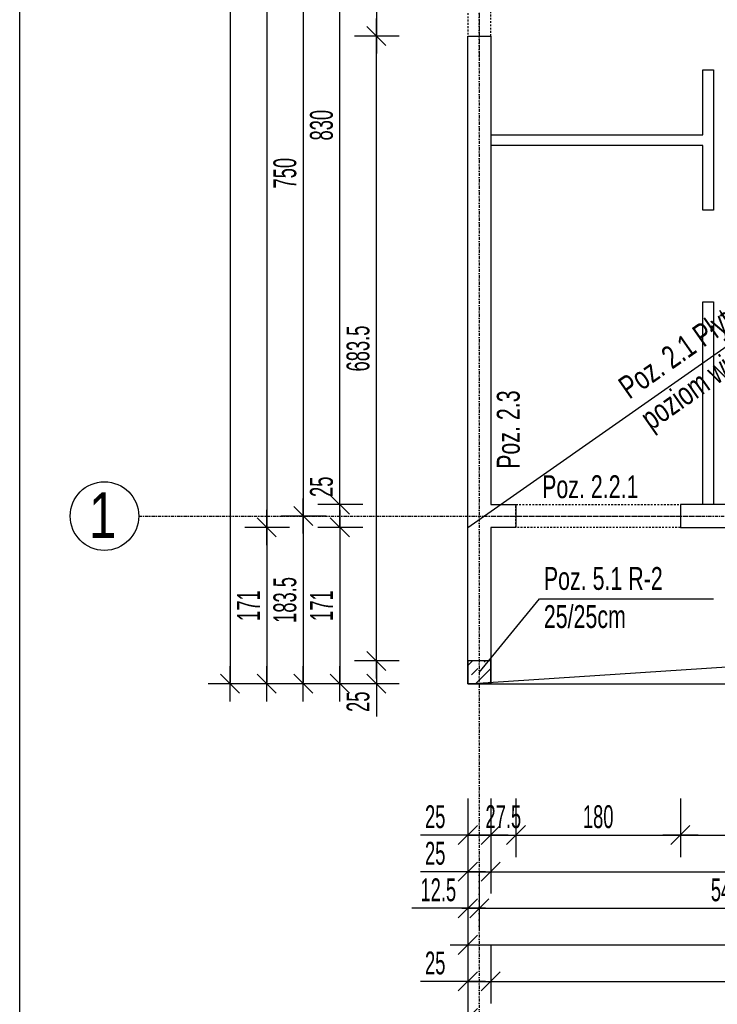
# Model space of a CAD drawing. Header units: millimetres. Extents: x 4959 to 18685, y -2779 to 1721.
# Tile 7 of 41: x 4959 to 5722, y -1278 to -201. Entities that reach past the tile are written whole.
import ezdxf

# ---------------------------------------------------------------- set-up
doc = ezdxf.new("R2010")
doc.units = ezdxf.units.MM
doc.header["$LTSCALE"] = 10
doc.linetypes.add('MO', pattern=[0.7, 0.35, -0.17, 0.01, -0.17])
doc.linetypes.add('MP', pattern=[0.36, 0.2, -0.16])
doc.layers.add('BA_obw', color=230, linetype='Continuous', plot=False)
for name, color, linetype in [('BA_szr', 1, 'Continuous'), ('BA_txs', 2, 'Continuous'), ('BA_wym', 1, 'Continuous'), ('BD_lpm', 1, 'MP'), ('BD_osm', 1, 'MO'), ('BD_txs', 2, 'Continuous'), ('BD_wic', 1, 'Continuous'), ('BD_wig', 3, 'Continuous'), ('BZ_odn', 1, 'Continuous'), ('BZ_txs', 2, 'Continuous')]:
    doc.layers.add(name, color=color, linetype=linetype)
doc.styles.add('BIKTS', font='bikromsw.shx', dxfattribs={"width": 0.8})
doc.styles.add('BIKWYM', font='bikromsw.shx', dxfattribs={"width": 0.6})
doc.dimstyles.new('BA_KR_100_cm', dxfattribs={"dimtxt": 25, "dimasz": 1.666667, "dimexe": 24, "dimexo": 0, "dimgap": 0, "dimtad": 0, "dimdec": 1, "dimrnd": 0.5, "dimzin": 9, "dimdsep": 46, "dimtxsty": 'BIKWYM', "dimblk": 'WYM-KR', "dimcen": 0, "dimdle": 20, "dimclrd": 256, "dimclre": 256, "dimclrt": 2, "dimadec": 0, "dimazin": 0, "dimtfac": 0.033333, "dimtdec": 1, "dimtmove": 0, "dimatfit": 3, "dimldrblk": 'WYM-KR', "dimfxl": 25, "dimfxlon": 1, "dimtvp": 0.8, "dimtolj": 1, "dimarcsym": 0})
doc.dimstyles.new('BZ_ST_100_cm', dxfattribs={"dimtxt": 25, "dimasz": 1.666667, "dimexe": 24, "dimexo": 0, "dimgap": 0, "dimtad": 0, "dimdec": 1, "dimrnd": 0.5, "dimdsep": 46, "dimtxsty": 'BIKWYM', "dimblk": 'WYM-ST', "dimcen": 0, "dimdle": 20, "dimclrd": 256, "dimclre": 256, "dimclrt": 7, "dimadec": 0, "dimazin": 0, "dimtfac": 0.033333, "dimtdec": 1, "dimtix": 1, "dimtmove": 2, "dimatfit": 3, "dimldrblk": 'WYM-ST', "dimfxl": 25, "dimfxlon": 1, "dimtvp": 0.8, "dimtolj": 1, "dimtzin": 0, "dimarcsym": 0})

# ---------------------------------------------------------------- blocks, each defined once
blk = doc.blocks.new('WYM-ST')
blk.add_hatch(color=256).paths.add_polyline_path([(-13, 2.88), (0, 0), (-13, -2.88)])
blk.add_lwpolyline([(0, 0), (-13, 2.88), (-13, -2.88), (0, 0)])
blk = doc.blocks.new('WYM-KR')
at = {"linetype": 'ByBlock'}
blk.add_line((11.52, 0), (-11.52, 0), dxfattribs=at)
at = {"color": 7, "linetype": 'ByBlock'}
blk.add_line((6.24, 6.24), (-6.24, -6.24), dxfattribs=at)
blk = doc.blocks.new('*D105')
at = {"layer": 'BA_wym', "lineweight": -2}
for p, q in [((5449.4, -1052.6), (5449.4, -1116.6)), ((5474.4, -1052.6), (5474.4, -1116.6)), ((5447.8, -1092.6), (5397.5, -1092.6)), ((5449.4, -1092.6), (5474.4, -1092.6)), ((5476.1, -1092.6), (5477.8, -1092.6))]:
    blk.add_line(p, q, dxfattribs=at)
at = {"layer": 'Defpoints', "color": 0}
for p in [(5449.4, -927.1), (5474.4, -927.1), (5474.4, -1092.6)]:
    blk.add_point(p, dxfattribs=at)
at = {"layer": 'BA_wym', "lineweight": -2, "xscale": 1.666666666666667, "yscale": 1.666666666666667, "zscale": 1.666666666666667}
blk.add_blockref('WYM-KR', (5449.4, -1092.6), dxfattribs=at)
at = {"layer": 'BA_wym', "lineweight": -2, "xscale": 1.666666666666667, "yscale": 1.666666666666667, "zscale": 1.666666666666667, "rotation": 180}
blk.add_blockref('WYM-KR', (5474.4, -1092.6), dxfattribs=at)
at = {"layer": 'BA_wym', "color": 2, "insert": (5413.7, -1072.6), "char_height": 25, "attachment_point": 5, "style": 'BIKWYM'}
blk.add_mtext('\\A1;25', dxfattribs=at)
blk = doc.blocks.new('*D106')
at = {"layer": 'BA_wym', "lineweight": -2}
for p, q in [((5474.4, -1052.6), (5474.4, -1116.6)), ((5502, -1052.6), (5502, -1116.6)), ((5472.8, -1092.6), (5471.1, -1092.6)), ((5474.4, -1092.6), (5502, -1092.6)), ((5503.6, -1092.6), (5505.3, -1092.6))]:
    blk.add_line(p, q, dxfattribs=at)
at = {"layer": 'Defpoints', "color": 0}
for p in [(5502, -756.1), (5474.4, -927.1), (5502, -1092.6)]:
    blk.add_point(p, dxfattribs=at)
at = {"layer": 'BA_wym', "lineweight": -2, "xscale": 1.666666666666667, "yscale": 1.666666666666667, "zscale": 1.666666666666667}
blk.add_blockref('WYM-KR', (5474.4, -1092.6), dxfattribs=at)
at = {"layer": 'BA_wym', "lineweight": -2, "xscale": 1.666666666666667, "yscale": 1.666666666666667, "zscale": 1.666666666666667, "rotation": 180}
blk.add_blockref('WYM-KR', (5502, -1092.6), dxfattribs=at)
at = {"layer": 'BA_wym', "color": 2, "insert": (5488.2, -1072.6), "char_height": 25, "attachment_point": 5, "style": 'BIKWYM'}
blk.add_mtext('\\A1;27.5', dxfattribs=at)
blk = doc.blocks.new('*D107')
at = {"layer": 'BA_wym', "lineweight": -2}
for p, q in [((5502, -1052.6), (5502, -1116.6)), ((5682, -1052.6), (5682, -1116.6)), ((5503.6, -1092.6), (5680.3, -1092.6))]:
    blk.add_line(p, q, dxfattribs=at)
at = {"layer": 'Defpoints', "color": 0}
for p in [(5502, -756.1), (5682, -756.1), (5682, -1092.6)]:
    blk.add_point(p, dxfattribs=at)
at = {"layer": 'BA_wym', "lineweight": -2, "xscale": 1.666666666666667, "yscale": 1.666666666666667, "zscale": 1.666666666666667, "rotation": 180}
blk.add_blockref('WYM-KR', (5502, -1092.6), dxfattribs=at)
at = {"layer": 'BA_wym', "lineweight": -2, "xscale": 1.666666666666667, "yscale": 1.666666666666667, "zscale": 1.666666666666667}
blk.add_blockref('WYM-KR', (5682, -1092.6), dxfattribs=at)
at = {"layer": 'BA_wym', "color": 2, "insert": (5592, -1072.6), "char_height": 25, "attachment_point": 5, "style": 'BIKWYM'}
blk.add_mtext('\\A1;180', dxfattribs=at)
blk = doc.blocks.new('*D108')
at = {"layer": 'BA_wym', "lineweight": -2}
for p, q in [((5682, -1052.6), (5682, -1116.6)), ((5892, -1052.6), (5892, -1116.6)), ((5683.6, -1092.6), (5890.3, -1092.6))]:
    blk.add_line(p, q, dxfattribs=at)
at = {"layer": 'Defpoints', "color": 0}
for p in [(5682, -756.1), (5892, -756.1), (5892, -1092.6)]:
    blk.add_point(p, dxfattribs=at)
at = {"layer": 'BA_wym', "lineweight": -2, "xscale": 1.666666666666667, "yscale": 1.666666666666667, "zscale": 1.666666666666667, "rotation": 180}
blk.add_blockref('WYM-KR', (5682, -1092.6), dxfattribs=at)
at = {"layer": 'BA_wym', "lineweight": -2, "xscale": 1.666666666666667, "yscale": 1.666666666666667, "zscale": 1.666666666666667}
blk.add_blockref('WYM-KR', (5892, -1092.6), dxfattribs=at)
at = {"layer": 'BA_wym', "color": 2, "insert": (5787, -1072.6), "char_height": 25, "attachment_point": 5, "style": 'BIKWYM'}
blk.add_mtext('\\A1;210', dxfattribs=at)
blk = doc.blocks.new('*D128')
at = {"layer": 'BA_wym', "lineweight": -2}
for p, q in [((5449.4, -1092.6), (5449.4, -1156.6)), ((5474.4, -1092.6), (5474.4, -1156.6)), ((5447.8, -1132.6), (5397.5, -1132.6)), ((5449.4, -1132.6), (5474.4, -1132.6)), ((5476.1, -1132.6), (5477.8, -1132.6))]:
    blk.add_line(p, q, dxfattribs=at)
at = {"layer": 'Defpoints', "color": 0}
for p in [(5449.4, -927.1), (5474.4, -927.1), (5474.4, -1132.6)]:
    blk.add_point(p, dxfattribs=at)
at = {"layer": 'BA_wym', "lineweight": -2, "xscale": 1.666666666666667, "yscale": 1.666666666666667, "zscale": 1.666666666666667}
blk.add_blockref('WYM-KR', (5449.4, -1132.6), dxfattribs=at)
at = {"layer": 'BA_wym', "lineweight": -2, "xscale": 1.666666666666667, "yscale": 1.666666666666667, "zscale": 1.666666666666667, "rotation": 180}
blk.add_blockref('WYM-KR', (5474.4, -1132.6), dxfattribs=at)
at = {"layer": 'BA_wym', "color": 2, "insert": (5413.7, -1112.6), "char_height": 25, "attachment_point": 5, "style": 'BIKWYM'}
blk.add_mtext('\\A1;25', dxfattribs=at)
blk = doc.blocks.new('*D129')
at = {"layer": 'BA_wym', "lineweight": -2}
for p, q in [((5474.4, -1092.6), (5474.4, -1156.6)), ((6139.4, -1092.6), (6139.4, -1156.6)), ((5476.1, -1132.6), (6137.8, -1132.6))]:
    blk.add_line(p, q, dxfattribs=at)
at = {"layer": 'Defpoints', "color": 0}
for p in [(6139.4, -731.1), (5474.4, -927.1), (6139.4, -1132.6)]:
    blk.add_point(p, dxfattribs=at)
at = {"layer": 'BA_wym', "lineweight": -2, "xscale": 1.666666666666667, "yscale": 1.666666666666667, "zscale": 1.666666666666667, "rotation": 180}
blk.add_blockref('WYM-KR', (5474.4, -1132.6), dxfattribs=at)
at = {"layer": 'BA_wym', "lineweight": -2, "xscale": 1.666666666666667, "yscale": 1.666666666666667, "zscale": 1.666666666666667}
blk.add_blockref('WYM-KR', (6139.4, -1132.6), dxfattribs=at)
at = {"layer": 'BA_wym', "color": 2, "insert": (5806.9, -1112.6), "char_height": 25, "attachment_point": 5, "style": 'BIKWYM'}
blk.add_mtext('\\A1;665', dxfattribs=at)
blk = doc.blocks.new('*D137')
at = {"layer": 'BA_wym', "lineweight": -2}
for p, q in [((5449.4, -1132.6), (5449.4, -1196.6)), ((5461.9, -1132.6), (5461.9, -1196.6)), ((5447.8, -1172.6), (5388, -1172.6)), ((5449.4, -1172.6), (5461.9, -1172.6)), ((5463.6, -1172.6), (5465.3, -1172.6))]:
    blk.add_line(p, q, dxfattribs=at)
at = {"layer": 'Defpoints', "color": 0}
for p in [(5449.4, -927.1), (5461.9, -927.1), (5461.9, -1172.6)]:
    blk.add_point(p, dxfattribs=at)
at = {"layer": 'BA_wym', "lineweight": -2, "xscale": 1.666666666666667, "yscale": 1.666666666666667, "zscale": 1.666666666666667}
blk.add_blockref('WYM-KR', (5449.4, -1172.6), dxfattribs=at)
at = {"layer": 'BA_wym', "lineweight": -2, "xscale": 1.666666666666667, "yscale": 1.666666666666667, "zscale": 1.666666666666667, "rotation": 180}
blk.add_blockref('WYM-KR', (5461.9, -1172.6), dxfattribs=at)
at = {"layer": 'BA_wym', "color": 2, "insert": (5417.1, -1152.6), "char_height": 25, "attachment_point": 5, "style": 'BIKWYM'}
blk.add_mtext('\\A1;12.5', dxfattribs=at)
blk = doc.blocks.new('*D138')
at = {"layer": 'BA_wym', "lineweight": -2}
for p, q in [((5461.9, -1132.6), (5461.9, -1196.6)), ((6001.9, -1132.6), (6001.9, -1196.6)), ((5463.6, -1172.6), (6000.3, -1172.6))]:
    blk.add_line(p, q, dxfattribs=at)
at = {"layer": 'Defpoints', "color": 0}
for p in [(6001.9, -756.1), (5461.9, -927.1), (6001.9, -1172.6)]:
    blk.add_point(p, dxfattribs=at)
at = {"layer": 'BA_wym', "lineweight": -2, "xscale": 1.666666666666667, "yscale": 1.666666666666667, "zscale": 1.666666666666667, "rotation": 180}
blk.add_blockref('WYM-KR', (5461.9, -1172.6), dxfattribs=at)
at = {"layer": 'BA_wym', "lineweight": -2, "xscale": 1.666666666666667, "yscale": 1.666666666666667, "zscale": 1.666666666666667}
blk.add_blockref('WYM-KR', (6001.9, -1172.6), dxfattribs=at)
at = {"layer": 'BA_wym', "color": 2, "insert": (5731.9, -1152.6), "char_height": 25, "attachment_point": 5, "style": 'BIKWYM'}
blk.add_mtext('\\A1;540', dxfattribs=at)
blk = doc.blocks.new('*D145')
at = {"layer": 'BA_wym', "lineweight": -2}
for p, q in [((5449.4, -1172.6), (5449.4, -1236.6)), ((6151.9, -1172.6), (6151.9, -1236.6)), ((5451.1, -1212.6), (6150.3, -1212.6))]:
    blk.add_line(p, q, dxfattribs=at)
at = {"layer": 'Defpoints', "color": 0}
for p in [(6151.9, -890.1), (5449.4, -927.1), (6151.9, -1212.6)]:
    blk.add_point(p, dxfattribs=at)
at = {"layer": 'BA_wym', "lineweight": -2, "xscale": 1.666666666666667, "yscale": 1.666666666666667, "zscale": 1.666666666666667, "rotation": 180}
blk.add_blockref('WYM-KR', (5449.4, -1212.6), dxfattribs=at)
at = {"layer": 'BA_wym', "lineweight": -2, "xscale": 1.666666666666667, "yscale": 1.666666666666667, "zscale": 1.666666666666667}
blk.add_blockref('WYM-KR', (6151.9, -1212.6), dxfattribs=at)
at = {"layer": 'BA_wym', "color": 2, "insert": (5800.7, -1192.6), "char_height": 25, "attachment_point": 5, "style": 'BIKWYM'}
blk.add_mtext('\\A1;702.5', dxfattribs=at)
blk = doc.blocks.new('*D149')
at = {"layer": 'BA_wym', "lineweight": -2}
for p, q in [((5449.4, -1212.6), (5449.4, -1276.6)), ((5474.4, -1212.6), (5474.4, -1276.6)), ((5447.8, -1252.6), (5397.5, -1252.6)), ((5449.4, -1252.6), (5474.4, -1252.6)), ((5476.1, -1252.6), (5477.8, -1252.6))]:
    blk.add_line(p, q, dxfattribs=at)
at = {"layer": 'Defpoints', "color": 0}
for p in [(5449.4, -927.1), (5474.4, -927.1), (5474.4, -1252.6)]:
    blk.add_point(p, dxfattribs=at)
at = {"layer": 'BA_wym', "lineweight": -2, "xscale": 1.666666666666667, "yscale": 1.666666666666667, "zscale": 1.666666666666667}
blk.add_blockref('WYM-KR', (5449.4, -1252.6), dxfattribs=at)
at = {"layer": 'BA_wym', "lineweight": -2, "xscale": 1.666666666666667, "yscale": 1.666666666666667, "zscale": 1.666666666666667, "rotation": 180}
blk.add_blockref('WYM-KR', (5474.4, -1252.6), dxfattribs=at)
at = {"layer": 'BA_wym', "color": 2, "insert": (5413.7, -1232.6), "char_height": 25, "attachment_point": 5, "style": 'BIKWYM'}
blk.add_mtext('\\A1;25', dxfattribs=at)
blk = doc.blocks.new('*D150')
at = {"layer": 'BA_wym', "lineweight": -2}
for p, q in [((5474.4, -1212.6), (5474.4, -1276.6)), ((8029.4, -1212.6), (8029.4, -1276.6)), ((5476.1, -1252.6), (8027.8, -1252.6))]:
    blk.add_line(p, q, dxfattribs=at)
at = {"layer": 'Defpoints', "color": 0}
for p in [(5474.4, -927.1), (8029.4, -927.1), (8029.4, -1252.6)]:
    blk.add_point(p, dxfattribs=at)
at = {"layer": 'BA_wym', "lineweight": -2, "xscale": 1.666666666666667, "yscale": 1.666666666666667, "zscale": 1.666666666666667, "rotation": 180}
blk.add_blockref('WYM-KR', (5474.4, -1252.6), dxfattribs=at)
at = {"layer": 'BA_wym', "lineweight": -2, "xscale": 1.666666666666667, "yscale": 1.666666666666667, "zscale": 1.666666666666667}
blk.add_blockref('WYM-KR', (8029.4, -1252.6), dxfattribs=at)
at = {"layer": 'BA_wym', "color": 2, "insert": (6751.9, -1232.6), "char_height": 25, "attachment_point": 5, "style": 'BIKWYM'}
blk.add_mtext('\\A1;2555', dxfattribs=at)
blk = doc.blocks.new('*D152')
at = {"layer": 'BA_wym', "lineweight": -2}
for p, q in [((5449.4, -1252.6), (5449.4, -1316.6)), ((8054.4, -1252.6), (8054.4, -1316.6)), ((5451.1, -1292.6), (8052.8, -1292.6))]:
    blk.add_line(p, q, dxfattribs=at)
at = {"layer": 'Defpoints', "color": 0}
for p in [(5449.4, -927.1), (8054.4, -927.1), (8054.4, -1292.6)]:
    blk.add_point(p, dxfattribs=at)
at = {"layer": 'BA_wym', "lineweight": -2, "xscale": 1.666666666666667, "yscale": 1.666666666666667, "zscale": 1.666666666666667, "rotation": 180}
blk.add_blockref('WYM-KR', (5449.4, -1292.6), dxfattribs=at)
at = {"layer": 'BA_wym', "lineweight": -2, "xscale": 1.666666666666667, "yscale": 1.666666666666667, "zscale": 1.666666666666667}
blk.add_blockref('WYM-KR', (8054.4, -1292.6), dxfattribs=at)
at = {"layer": 'BA_wym', "color": 2, "insert": (6751.9, -1272.6), "char_height": 25, "attachment_point": 5, "style": 'BIKWYM'}
blk.add_mtext('\\A1;2605', dxfattribs=at)
blk = doc.blocks.new('*D161')
at = {"layer": 'BA_wym', "lineweight": -2}
for p, q in [((5374.4, -38.6), (5325.4, -38.6)), ((5349.4, -40.3), (5349.4, -217)), ((5374.4, -218.6), (5325.4, -218.6))]:
    blk.add_line(p, q, dxfattribs=at)
at = {"layer": 'Defpoints', "color": 0}
for p in [(5389.4, -38.6), (5349.4, -218.6), (5389.4, -218.6)]:
    blk.add_point(p, dxfattribs=at)
at = {"layer": 'BA_wym', "lineweight": -2, "xscale": 1.666666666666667, "yscale": 1.666666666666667, "zscale": 1.666666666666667}
for p, rotation in [((5349.4, -38.6), 90), ((5349.4, -218.6), 270)]:
    blk.add_blockref('WYM-KR', p, dxfattribs=dict(at, rotation=rotation))
at = {"layer": 'BA_wym', "color": 2, "insert": (5329.4, -128.6), "char_height": 25, "attachment_point": 5, "rotation": 90, "style": 'BIKWYM'}
blk.add_mtext('\\A1;180', dxfattribs=at)
blk = doc.blocks.new('*D162')
at = {"layer": 'BA_wym', "lineweight": -2}
for p, q in [((5374.4, -218.6), (5325.4, -218.6)), ((5349.4, -900.5), (5349.4, -220.3)), ((5374.4, -902.1), (5325.4, -902.1))]:
    blk.add_line(p, q, dxfattribs=at)
at = {"layer": 'Defpoints', "color": 0}
for p in [(5349.4, -218.6), (5389.4, -218.6), (5389.4, -902.1)]:
    blk.add_point(p, dxfattribs=at)
at = {"layer": 'BA_wym', "lineweight": -2, "xscale": 1.666666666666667, "yscale": 1.666666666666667, "zscale": 1.666666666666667}
for p, rotation in [((5349.4, -218.6), 90), ((5349.4, -902.1), 270)]:
    blk.add_blockref('WYM-KR', p, dxfattribs=dict(at, rotation=rotation))
at = {"layer": 'BA_wym', "color": 2, "insert": (5329.4, -560.4), "char_height": 25, "attachment_point": 5, "rotation": 90, "style": 'BIKWYM'}
blk.add_mtext('\\A1;683.5', dxfattribs=at)
blk = doc.blocks.new('*D163')
at = {"layer": 'BA_wym', "lineweight": -2}
for p, q in [((5374.4, -902.1), (5325.4, -902.1)), ((5349.4, -900.5), (5349.4, -898.8)), ((5349.4, -902.1), (5349.4, -927.1)), ((5374.4, -927.1), (5325.4, -927.1)), ((5349.4, -928.8), (5349.4, -962.9))]:
    blk.add_line(p, q, dxfattribs=at)
at = {"layer": 'Defpoints', "color": 0}
for p in [(5389.4, -902.1), (5349.4, -927.1), (5389.4, -927.1)]:
    blk.add_point(p, dxfattribs=at)
at = {"layer": 'BA_wym', "lineweight": -2, "xscale": 1.666666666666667, "yscale": 1.666666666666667, "zscale": 1.666666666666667}
for p, rotation in [((5349.4, -902.1), 270), ((5349.4, -927.1), 90)]:
    blk.add_blockref('WYM-KR', p, dxfattribs=dict(at, rotation=rotation))
at = {"layer": 'BA_wym', "color": 2, "insert": (5329.4, -946.7), "char_height": 25, "attachment_point": 5, "rotation": 90, "style": 'BIKWYM'}
blk.add_mtext('\\A1;25', dxfattribs=at)
blk = doc.blocks.new('*D167')
at = {"layer": 'BA_wym', "lineweight": -2}
for p, q in [((5334.4, 98.9), (5285.4, 98.9)), ((5309.4, -729.5), (5309.4, 97.2)), ((5334.4, -731.1), (5285.4, -731.1))]:
    blk.add_line(p, q, dxfattribs=at)
at = {"layer": 'Defpoints', "color": 0}
for p in [(5309.4, 98.9), (5349.4, 98.9), (5349.4, -731.1)]:
    blk.add_point(p, dxfattribs=at)
at = {"layer": 'BA_wym', "lineweight": -2, "xscale": 1.666666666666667, "yscale": 1.666666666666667, "zscale": 1.666666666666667}
for p, rotation in [((5309.4, 98.9), 90), ((5309.4, -731.1), 270)]:
    blk.add_blockref('WYM-KR', p, dxfattribs=dict(at, rotation=rotation))
at = {"layer": 'BA_wym', "color": 2, "insert": (5289.4, -316.1), "char_height": 25, "attachment_point": 5, "rotation": 90, "style": 'BIKWYM'}
blk.add_mtext('\\A1;830', dxfattribs=at)
blk = doc.blocks.new('*D168')
at = {"layer": 'BA_wym', "lineweight": -2}
for p, q in [((5309.4, -729.5), (5309.4, -695.4)), ((5334.4, -731.1), (5285.4, -731.1)), ((5309.4, -756.1), (5309.4, -731.1)), ((5334.4, -756.1), (5285.4, -756.1)), ((5309.4, -757.8), (5309.4, -759.5))]:
    blk.add_line(p, q, dxfattribs=at)
at = {"layer": 'Defpoints', "color": 0}
for p in [(5309.4, -731.1), (5349.4, -731.1), (5349.4, -756.1)]:
    blk.add_point(p, dxfattribs=at)
at = {"layer": 'BA_wym', "lineweight": -2, "xscale": 1.666666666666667, "yscale": 1.666666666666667, "zscale": 1.666666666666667}
for p, rotation in [((5309.4, -731.1), 270), ((5309.4, -756.1), 90)]:
    blk.add_blockref('WYM-KR', p, dxfattribs=dict(at, rotation=rotation))
at = {"layer": 'BA_wym', "color": 2, "insert": (5289.4, -711.6), "char_height": 25, "attachment_point": 5, "rotation": 90, "style": 'BIKWYM'}
blk.add_mtext('\\A1;25', dxfattribs=at)
blk = doc.blocks.new('*D169')
at = {"layer": 'BA_wym', "lineweight": -2}
for p, q in [((5334.4, -756.1), (5285.4, -756.1)), ((5309.4, -757.8), (5309.4, -925.5)), ((5334.4, -927.1), (5285.4, -927.1))]:
    blk.add_line(p, q, dxfattribs=at)
at = {"layer": 'Defpoints', "color": 0}
for p in [(5349.4, -756.1), (5309.4, -927.1), (5349.4, -927.1)]:
    blk.add_point(p, dxfattribs=at)
at = {"layer": 'BA_wym', "lineweight": -2, "xscale": 1.666666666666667, "yscale": 1.666666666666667, "zscale": 1.666666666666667}
for p, rotation in [((5309.4, -756.1), 90), ((5309.4, -927.1), 270)]:
    blk.add_blockref('WYM-KR', p, dxfattribs=dict(at, rotation=rotation))
at = {"layer": 'BA_wym', "color": 2, "insert": (5289.4, -841.6), "char_height": 25, "attachment_point": 5, "rotation": 90, "style": 'BIKWYM'}
blk.add_mtext('\\A1;171', dxfattribs=at)
blk = doc.blocks.new('*D174')
at = {"layer": 'BA_wym', "lineweight": -2}
for p, q in [((5294.4, 6.4), (5245.4, 6.4)), ((5269.4, 4.7), (5269.4, -742)), ((5294.4, -743.6), (5245.4, -743.6))]:
    blk.add_line(p, q, dxfattribs=at)
at = {"layer": 'Defpoints', "color": 0}
for p in [(5309.4, 6.4), (5269.4, -743.6), (5309.4, -743.6)]:
    blk.add_point(p, dxfattribs=at)
at = {"layer": 'BA_wym', "lineweight": -2, "xscale": 1.666666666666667, "yscale": 1.666666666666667, "zscale": 1.666666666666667}
for p, rotation in [((5269.4, 6.4), 90), ((5269.4, -743.6), 270)]:
    blk.add_blockref('WYM-KR', p, dxfattribs=dict(at, rotation=rotation))
at = {"layer": 'BA_wym', "color": 2, "insert": (5249.4, -368.6), "char_height": 25, "attachment_point": 5, "rotation": 90, "style": 'BIKWYM'}
blk.add_mtext('\\A1;750', dxfattribs=at)
blk = doc.blocks.new('*D175')
at = {"layer": 'BA_wym', "lineweight": -2}
for p, q in [((5294.4, -743.6), (5245.4, -743.6)), ((5269.4, -745.3), (5269.4, -925.5)), ((5294.4, -927.1), (5245.4, -927.1))]:
    blk.add_line(p, q, dxfattribs=at)
at = {"layer": 'Defpoints', "color": 0}
for p in [(5309.4, -743.6), (5269.4, -927.1), (5309.4, -927.1)]:
    blk.add_point(p, dxfattribs=at)
at = {"layer": 'BA_wym', "lineweight": -2, "xscale": 1.666666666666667, "yscale": 1.666666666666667, "zscale": 1.666666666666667}
for p, rotation in [((5269.4, -743.6), 90), ((5269.4, -927.1), 270)]:
    blk.add_blockref('WYM-KR', p, dxfattribs=dict(at, rotation=rotation))
at = {"layer": 'BA_wym', "color": 2, "insert": (5249.4, -835.4), "char_height": 25, "attachment_point": 5, "rotation": 90, "style": 'BIKWYM'}
blk.add_mtext('\\A1;183.5', dxfattribs=at)
blk = doc.blocks.new('*D177')
at = {"layer": 'BA_wym', "lineweight": -2}
for p, q in [((5254.4, 1068.9), (5205.4, 1068.9)), ((5229.4, 1067.2), (5229.4, -754.5)), ((5254.4, -756.1), (5205.4, -756.1))]:
    blk.add_line(p, q, dxfattribs=at)
at = {"layer": 'Defpoints', "color": 0}
for p in [(5269.4, 1068.9), (5229.4, -756.1), (5269.4, -756.1)]:
    blk.add_point(p, dxfattribs=at)
at = {"layer": 'BA_wym', "lineweight": -2, "xscale": 1.666666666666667, "yscale": 1.666666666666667, "zscale": 1.666666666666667}
for p, rotation in [((5229.4, 1068.9), 90), ((5229.4, -756.1), 270)]:
    blk.add_blockref('WYM-KR', p, dxfattribs=dict(at, rotation=rotation))
at = {"layer": 'BA_wym', "color": 2, "insert": (5209.4, 156.4), "char_height": 25, "attachment_point": 5, "rotation": 90, "style": 'BIKWYM'}
blk.add_mtext('\\A1;1825', dxfattribs=at)
blk = doc.blocks.new('*D178')
at = {"layer": 'BA_wym', "lineweight": -2}
for p, q in [((5254.4, -756.1), (5205.4, -756.1)), ((5229.4, -757.8), (5229.4, -925.5)), ((5254.4, -927.1), (5205.4, -927.1))]:
    blk.add_line(p, q, dxfattribs=at)
at = {"layer": 'Defpoints', "color": 0}
for p in [(5269.4, -756.1), (5229.4, -927.1), (5269.4, -927.1)]:
    blk.add_point(p, dxfattribs=at)
at = {"layer": 'BA_wym', "lineweight": -2, "xscale": 1.666666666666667, "yscale": 1.666666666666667, "zscale": 1.666666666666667}
for p, rotation in [((5229.4, -756.1), 90), ((5229.4, -927.1), 270)]:
    blk.add_blockref('WYM-KR', p, dxfattribs=dict(at, rotation=rotation))
at = {"layer": 'BA_wym', "color": 2, "insert": (5209.4, -841.6), "char_height": 25, "attachment_point": 5, "rotation": 90, "style": 'BIKWYM'}
blk.add_mtext('\\A1;171', dxfattribs=at)
blk = doc.blocks.new('*D179')
at = {"layer": 'BA_wym', "lineweight": -2}
for p, q in [((5214.4, 1119.9), (5165.4, 1119.9)), ((5189.4, 1118.2), (5189.4, -925.5)), ((5214.4, -927.1), (5165.4, -927.1))]:
    blk.add_line(p, q, dxfattribs=at)
at = {"layer": 'Defpoints', "color": 0}
for p in [(5229.4, 1119.9), (5189.4, -927.1), (5229.4, -927.1)]:
    blk.add_point(p, dxfattribs=at)
at = {"layer": 'BA_wym', "lineweight": -2, "xscale": 1.666666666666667, "yscale": 1.666666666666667, "zscale": 1.666666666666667}
for p, rotation in [((5189.4, 1119.9), 90), ((5189.4, -927.1), 270)]:
    blk.add_blockref('WYM-KR', p, dxfattribs=dict(at, rotation=rotation))
at = {"layer": 'BA_wym', "color": 2, "insert": (5169.4, 96.4), "char_height": 25, "attachment_point": 5, "rotation": 90, "style": 'BIKWYM'}
blk.add_mtext('\\A1;2047', dxfattribs=at)

msp = doc.modelspace()

# ---------------------------------------------------------------- hatches: boundary and pattern name
at = {"layer": 'BA_szr'}
h = msp.add_hatch(dxfattribs=at)
h.set_pattern_fill('BIK_ZELBET', color=256, scale=100, angle=45, pattern_type=2)
h.set_pattern_definition([(45, (-6164.33, -1971), (-14.142136, 14.142136), []), (45, (-6171.402, -1963.929), (-14.142136, 14.142136), [10, -10])])
h.paths.add_polyline_path([(5449.45, -927.15), (5474.45, -927.15), (5474.45, -902.15), (5449.45, -902.15)])

# ---------------------------------------------------------------- linework, layer by layer
at = {"layer": 'BA_obw'}
msp.add_lwpolyline([(4959.23, 1721.27), (8535.67, 1721.27), (8535.67, -1534.29), (4959.23, -1534.29)], close=True, dxfattribs=at)
at = {"layer": 'BD_lpm'}
for points in [[(5474.45, -38.65), (5449.45, -38.65), (5449.45, -218.65), (5474.45, -218.65)], [(5501.95, -731.15), (5681.95, -731.15), (5681.95, -756.15), (5501.95, -756.15)]]:
    msp.add_lwpolyline(points, close=True, dxfattribs=at)
at = {"layer": 'BD_osm', "color": 5}
for p, q in [((5461.95, -13.65), (5461.95, -243.65)), ((5476.95, -743.65), (5706.95, -743.65))]:
    msp.add_line(p, q, dxfattribs=at)
at = {"layer": 'BD_osm'}
for points in [[(5461.95, 1479.85), (5461.95, -1392.6)], [(5089.45, -743.65), (8414.45, -743.65)]]:
    msp.add_lwpolyline(points, dxfattribs=at)
at = {"layer": 'BD_wic'}
for points in [[(5449.45, -756.15), (8054.45, 1068.85)], [(5474.45, -326.66), (5706.45, -326.66), (5706.45, -255.66), (5717.95, -255.66), (5717.95, -409.16), (5706.45, -409.16), (5706.45, -338.16), (5474.45, -338.16)], [(5706.45, -731.15), (5706.45, -509.16), (5717.95, -509.16), (5717.95, -731.15)], [(5449.45, -927.15), (8054.45, -756.15)], [(5474.45, -927.15), (8029.45, -927.15)]]:
    msp.add_lwpolyline(points, dxfattribs=at)
msp.add_circle((5051.95, -743.65), 37.5, dxfattribs=at)
at = {"layer": 'BD_wig'}
msp.add_lwpolyline([(5449.45, -218.65), (5474.45, -218.65), (5474.45, -731.15), (5501.95, -731.15), (5501.95, -756.15), (5474.45, -756.15), (5474.45, -927.15), (5449.45, -927.15), (5449.45, -218.65)], dxfattribs=at)
for points in [[(5681.95, -756.15), (5891.95, -756.15), (5891.95, -731.15), (5681.95, -731.15)], [(5449.45, -927.15), (5474.45, -927.15), (5474.45, -902.15), (5449.45, -902.15)]]:
    msp.add_lwpolyline(points, close=True, dxfattribs=at)

# ---------------------------------------------------------------- texts
at = {"layer": 'BA_txs', "style": 'BIKTS', "width": 0.7}
msp.add_text('Poz. 2.3', height=25, rotation=90, dxfattribs=at).set_placement((5506.1, -692.03))
msp.add_text('Poz. 2.2.1', height=25, dxfattribs=at).set_placement((5530.63, -724))
at = {"layer": 'BD_txs', "style": 'BIKTS', "width": 0.8}
msp.add_text('1', height=50, dxfattribs=at).set_placement((5035.14, -767.71))
at = {"layer": 'BZ_txs', "insert": (5611.66, -595.97), "char_height": 25, "width": 777.0831, "attachment_point": 1, "rotation": 35.01416, "style": 'BIKTS'}
msp.add_mtext('{\\W0.75;Poz. 2.1\\A1; Płyta stropowa gr.20cm\\Ppoziom wierzchu +11,44m}', dxfattribs=at)
at = {"layer": 'BZ_txs', "insert": (5532.51, -799.36), "char_height": 25, "width": 452.0462, "attachment_point": 1, "style": 'BIKTS'}
msp.add_mtext('{\\W0.7;Poz. 5.1 R-2\\P\\A1;25/25cm}', dxfattribs=at)

# ---------------------------------------------------------------- dimensions: what is measured, and where the dimension line sits
at = {"layer": 'BA_wym'}
for base, p1, p2, picture, middle in [((5189.45, -927.15), (5229.45, 1119.85), (5229.45, -927.15), '*D179', (5169.45, 96.35)), ((5229.45, -756.15), (5269.45, 1068.85), (5269.45, -756.15), '*D177', (5209.45, 156.35)), ((5309.45, 98.85), (5349.45, -731.15), (5349.45, 98.85), '*D167', (5289.45, -316.15)), ((5269.45, -743.65), (5309.45, 6.35), (5309.45, -743.65), '*D174', (5249.45, -368.65)), ((5349.45, -218.65), (5389.45, -38.65), (5389.45, -218.65), '*D161', (5329.45, -128.65)), ((5349.45, -218.65), (5389.45, -902.15), (5389.45, -218.65), '*D162', (5329.45, -560.4)), ((5309.45, -731.15), (5349.45, -756.15), (5349.45, -731.15), '*D168', (5289.45, -711.62)), ((5269.45, -927.15), (5309.45, -743.65), (5309.45, -927.15), '*D175', (5249.45, -835.4)), ((5229.45, -927.15), (5269.45, -756.15), (5269.45, -927.15), '*D178', (5209.45, -841.65)), ((5309.45, -927.15), (5349.45, -756.15), (5349.45, -927.15), '*D169', (5289.45, -841.65)), ((5349.45, -927.15), (5389.45, -902.15), (5389.45, -927.15), '*D163', (5329.45, -946.67))]:
    dim = msp.add_linear_dim(base=base, p1=p1, p2=p2, angle=90, dimstyle='BA_KR_100_cm', override={"dimatfit": 1}, dxfattribs=at)
    dim.commit()
    dim.dimension.update_dxf_attribs({"geometry": picture, "text_midpoint": middle})
for base, p1, p2, override, picture, middle in [((6139.45, -1132.6), (5474.45, -927.15), (6139.45, -731.15), {"dimtmove": 1, "dimatfit": 1, "dimfxl": 40}, '*D129', (5806.95, -1112.6)), ((6001.95, -1172.6), (5461.95, -927.15), (6001.95, -756.15), {"dimtmove": 1, "dimatfit": 1, "dimfxl": 40}, '*D138', (5731.95, -1152.6)), ((5681.95, -1092.6), (5501.95, -756.15), (5681.95, -756.15), {"dimtmove": 1, "dimatfit": 1, "dimfxl": 40}, '*D107', (5591.95, -1072.6)), ((5891.95, -1092.6), (5681.95, -756.15), (5891.95, -756.15), {"dimtmove": 1, "dimatfit": 1, "dimfxl": 40}, '*D108', (5786.95, -1072.6)), ((6151.95, -1212.6), (5449.45, -927.15), (6151.95, -890.15), {"dimatfit": 1, "dimfxl": 40}, '*D145', (5800.7, -1192.6)), ((8054.45, -1292.6), (5449.45, -927.15), (8054.45, -927.15), {"dimatfit": 1, "dimfxl": 40}, '*D152', (6751.95, -1272.6)), ((8029.45, -1252.6), (5474.45, -927.15), (8029.45, -927.15), {"dimtmove": 1, "dimatfit": 1, "dimfxl": 40}, '*D150', (6751.95, -1232.6))]:
    dim = msp.add_linear_dim(base=base, p1=p1, p2=p2, dimstyle='BA_KR_100_cm', override=override, dxfattribs=at)
    dim.commit()
    dim.dimension.update_dxf_attribs({"geometry": picture, "text_midpoint": middle})
for base, p1, p2, override, picture, middle in [((5501.95, -1092.6), (5474.45, -927.15), (5501.95, -756.15), {"dimblk": 'WYM-KR', "dimatfit": 1, "dimfxl": 40}, '*D106', (5488.2, -1092.6)), ((5461.95, -1172.6), (5449.45, -927.15), (5461.95, -927.15), {"dimatfit": 1, "dimfxl": 40}, '*D137', (5417.06, -1172.6)), ((5474.45, -1092.6), (5449.45, -927.15), (5474.45, -927.15), {"dimatfit": 1, "dimfxl": 40}, '*D105', (5413.73, -1092.6)), ((5474.45, -1132.6), (5449.45, -927.15), (5474.45, -927.15), {"dimatfit": 1, "dimfxl": 40}, '*D128', (5413.73, -1132.6)), ((5474.45, -1252.6), (5449.45, -927.15), (5474.45, -927.15), {"dimatfit": 1, "dimfxl": 40}, '*D149', (5413.73, -1252.6))]:
    dim = msp.add_linear_dim(base=base, p1=p1, p2=p2, dimstyle='BA_KR_100_cm', override=override, dxfattribs=at)
    dim.commit()
    dim.dimension.update_dxf_attribs({"geometry": picture, "text_midpoint": middle, "dimtype": 160})

# ---------------------------------------------------------------- leaders
at = {"layer": 'BZ_odn', "has_arrowhead": 0}
msp.add_leader([(5461.95, -914.65), (5527.65, -834.16), (5718.29, -834.16)], dimstyle='BZ_ST_100_cm', dxfattribs=at)

doc.saveas('drawing.dxf')
